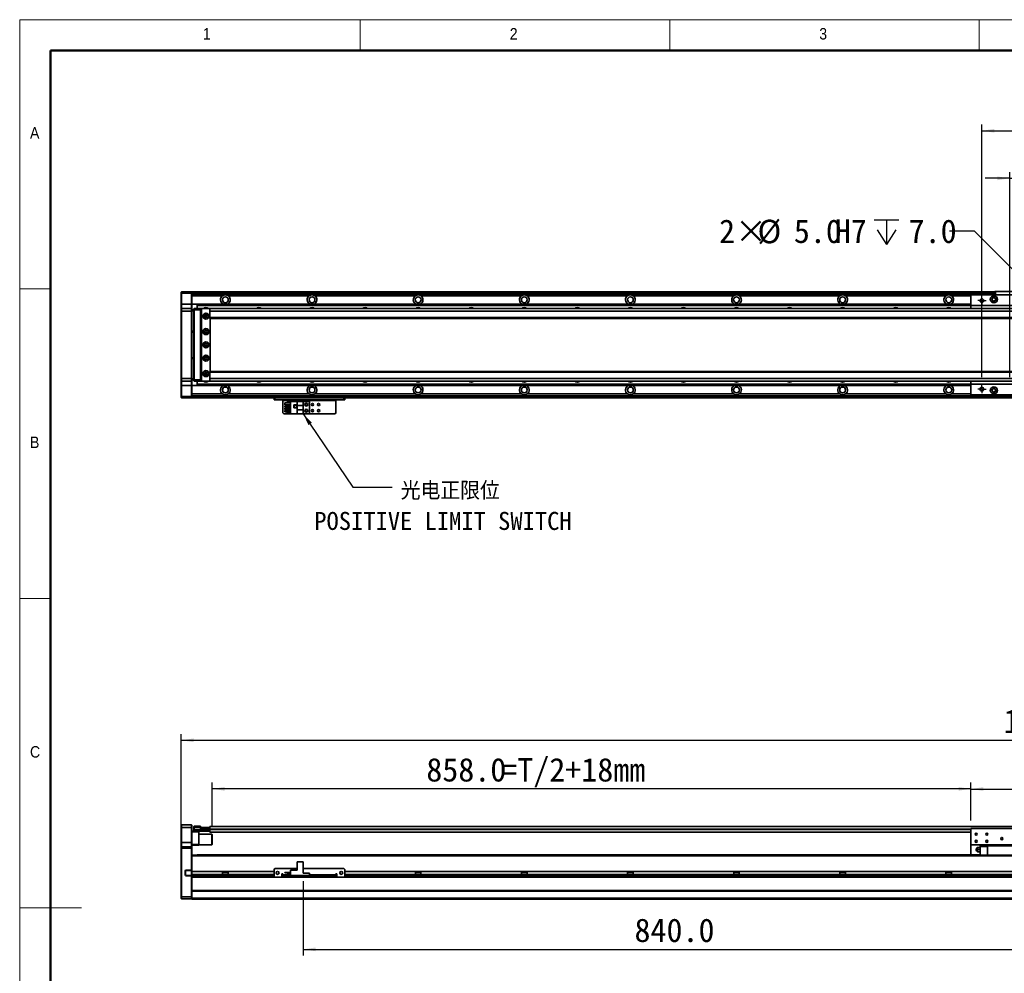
# Model space of a CAD drawing. Header units: millimetres. Extents: x 35 to 2905, y 35 to 2044.
# Tile 2 of 6: x 35 to 1148, y 966 to 2044. Entities that reach past the tile are written whole.
import ezdxf

# ---------------------------------------------------------------- set-up
doc = ezdxf.new("R2010")
doc.units = ezdxf.units.MM
doc.header["$LTSCALE"] = 7
doc.layers.add('黑色实线', color=7, linetype='Continuous')
doc.styles.add('SLDTEXTSTYLE1', font='Gothic.ttf', dxfattribs={"width": 0.913})
doc.styles.add('SLDTEXTSTYLE8', font='txt')
doc.styles.add('SLDTEXTSTYLE9', font='txt', dxfattribs={"bigfont": 'bigfont'})
doc.dimstyles.new('SLDDIMSTYLE0', dxfattribs={"dimtxt": 26.6, "dimasz": 14, "dimexe": 0, "dimexo": 0.0625, "dimgap": 6.65, "dimtad": 2, "dimdec": 1, "dimrnd": 1e-09, "dimzin": 4, "dimdsep": 46, "dimtxsty": 'SLDTEXTSTYLE8', "dimsah": 1, "dimcen": 0.09, "dimadec": 0, "dimazin": 1, "dimtfac": 1, "dimtdec": 1, "dimtmove": 0, "dimatfit": 0, "dimfxl": 0, "dimfrac": 2, "dimtolj": 1, "dimtzin": 12, "dimarcsym": 0})
doc.dimstyles.new('SLDDIMSTYLE2', dxfattribs={"dimtxt": 0.18, "dimasz": 14, "dimexe": 0, "dimexo": 0.0625, "dimgap": 0, "dimtad": 0, "dimtih": 1, "dimtoh": 1, "dimdec": 0, "dimrnd": 1e-09, "dimzin": 0, "dimdsep": 46, "dimtxsty": 'Standard', "dimsah": 1, "dimcen": 0.09, "dimadec": 0, "dimazin": 0, "dimtfac": 14, "dimtdec": 0, "dimtofl": 0, "dimtmove": 0, "dimatfit": 3, "dimfxl": 0, "dimfrac": 2, "dimtolj": 1, "dimtzin": 0, "dimarcsym": 0})
doc.dimstyles.new('SLDDIMSTYLE3', dxfattribs={"dimtxt": 26.6, "dimasz": 14, "dimexe": 0, "dimexo": 0.0625, "dimgap": 6.65, "dimtad": 0, "dimtih": 1, "dimtoh": 1, "dimdec": 1, "dimrnd": 1e-09, "dimzin": 4, "dimdsep": 46, "dimtxsty": 'SLDTEXTSTYLE8', "dimsah": 1, "dimcen": 0, "dimadec": 0, "dimazin": 1, "dimtfac": 1, "dimtdec": 1, "dimtofl": 0, "dimtmove": 0, "dimatfit": 3, "dimfxl": 0, "dimfrac": 2, "dimtolj": 1, "dimtzin": 12, "dimarcsym": 0})
doc.dimstyles.new('SLDDIMSTYLE5', dxfattribs={"dimtxt": 26.6, "dimasz": 14, "dimexe": 0, "dimexo": 0.0625, "dimgap": 6.65, "dimtad": 2, "dimdec": 1, "dimrnd": 1e-09, "dimzin": 4, "dimdsep": 46, "dimtxsty": 'SLDTEXTSTYLE8', "dimsah": 1, "dimcen": 0.09, "dimadec": 0, "dimazin": 1, "dimtfac": 1, "dimtdec": 1, "dimtofl": 0, "dimtmove": 0, "dimatfit": 3, "dimfxl": 0, "dimfrac": 2, "dimtolj": 1, "dimtzin": 12, "dimarcsym": 0})

# ---------------------------------------------------------------- blocks, each defined once
blk = doc.blocks.new('SW_SYMBOL_HOLE_DEPTH')
at = {"layer": '黑色实线', "color": 0}
for p, q in [((0, 6125), (5600, 6125)), ((2800, 6125), (2800, 525)), ((700, 3885), (2800, 525)), ((4900, 3885), (2800, 525))]:
    blk.add_line(p, q, dxfattribs=at)
blk = doc.blocks.new('_D_8')
at = {"layer": '黑色实线'}
for p, q in [((1114.5, 1804.8), (1086.5, 1804.8)), ((1191.3, 1728), (1114.5, 1804.8))]:
    blk.add_line(p, q, dxfattribs=at)
blk.add_solid([(1191.3, 1728), (1182.9, 1739.4), (1179.9, 1736.5)], dxfattribs=at)
at = {"layer": '黑色实线', "xscale": 0.004985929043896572, "yscale": 0.004985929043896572, "zscale": 0.004985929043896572}
blk.add_blockref('SW_SYMBOL_HOLE_DEPTH', (1001.3, 1787.1), dxfattribs=at)
at = {"layer": '黑色实线', "char_height": 26.6, "attachment_point": 1, "style": 'SLDTEXTSTYLE8'}
for s, insert in [('2×', (825.8, 1818.1)), ('%%c', (869.3, 1817.8)), ('5.0', (910.4, 1818.1)), ('H7', (956.7, 1818.1)), ('7.0', (1040.2, 1818.1))]:
    blk.add_mtext(s, dxfattribs=dict(at, insert=insert))
blk = doc.blocks.new('_D_11')
at = {"layer": '黑色实线'}
for p, q in [((1154.6, 1639.8), (1154.6, 1871.6)), ((1256.6, 1639.8), (1256.6, 1871.6)), ((1154.6, 1864.6), (1126.6, 1864.6)), ((1154.6, 1864.6), (1256.6, 1864.6)), ((1256.6, 1864.6), (1284.6, 1864.6))]:
    blk.add_line(p, q, dxfattribs=at)
for points in [[(1154.6, 1864.6), (1140.6, 1866.7), (1140.6, 1862.5)], [(1256.6, 1864.6), (1270.6, 1862.5), (1270.6, 1866.7)]]:
    blk.add_solid(points, dxfattribs=at)
at = {"layer": '黑色实线', "insert": (1179.4, 1899.5), "char_height": 26.6, "attachment_point": 1, "style": 'SLDTEXTSTYLE8'}
blk.add_mtext('102.0', dxfattribs=at)
blk = doc.blocks.new('_D_12')
at = {"layer": '黑色实线'}
for p, q in [((1123.1, 1639.8), (1123.1, 1925.4)), ((1123.1, 1918.4), (1288.1, 1918.4)), ((1288.1, 1639.8), (1288.1, 1925.4))]:
    blk.add_line(p, q, dxfattribs=at)
for points in [[(1123.1, 1918.4), (1137.1, 1916.3), (1137.1, 1920.5)], [(1288.1, 1918.4), (1274.1, 1920.5), (1274.1, 1916.3)]]:
    blk.add_solid(points, dxfattribs=at)
at = {"layer": '黑色实线', "insert": (1179.4, 1953.3), "char_height": 26.6, "attachment_point": 1, "style": 'SLDTEXTSTYLE8'}
blk.add_mtext('165.0', dxfattribs=at)
blk = doc.blocks.new('SW_NOTE_7')
at = {"layer": '黑色实线', "color": 0, "attachment_point": 2}
for s, insert, char_height, style in [('光电正限位', (65.9, 6.2), 20.37, 'SLDTEXTSTYLE9'), ('POSITIVE LIMIT SWITCH', (57.6, -27.9), 20.373, 'SLDTEXTSTYLE8')]:
    blk.add_mtext(s, dxfattribs=dict(at, insert=insert, char_height=char_height, style=style))
blk = doc.blocks.new('SW_CENTERMARKSYMBOL_0')
at = {"layer": '黑色实线', "color": 0}
for p, q in [((-2.54, 0), (-4.64, 0)), ((0, 0), (-2.54, 0)), ((0, 2.54), (0, 4.64)), ((0, 0), (0, 2.54)), ((0, 0), (0, -2.54)), ((0, 0), (2.54, 0)), ((2.54, 0), (4.64, 0)), ((0, -2.54), (0, -4.64))]:
    blk.add_line(p, q, dxfattribs=at)
blk = doc.blocks.new('SW_CENTERMARKSYMBOL_5')
at = {"layer": '黑色实线', "color": 0}
for p, q in [((-2.54, 0), (-4.64, 0)), ((0, 0), (-2.54, 0)), ((0, 2.54), (0, 4.64)), ((0, 0), (0, 2.54)), ((0, 0), (0, -2.54)), ((0, 0), (2.54, 0)), ((2.54, 0), (4.64, 0)), ((0, -2.54), (0, -4.64))]:
    blk.add_line(p, q, dxfattribs=at)
blk = doc.blocks.new('_D_14')
at = {"layer": '黑色实线'}
for p, q in [((217.6, 1115.8), (217.6, 1236.1)), ((2193.6, 1115.8), (2193.6, 1236.1)), ((217.6, 1229.1), (2193.6, 1229.1))]:
    blk.add_line(p, q, dxfattribs=at)
for points in [[(217.6, 1229.1), (231.6, 1227), (231.6, 1231.2)], [(2193.6, 1229.1), (2179.6, 1231.2), (2179.6, 1227)]]:
    blk.add_solid(points, dxfattribs=at)
at = {"layer": '黑色实线', "insert": (1147.5, 1264), "char_height": 26.6, "attachment_point": 1, "style": 'SLDTEXTSTYLE8'}
blk.add_mtext('1976.0', dxfattribs=at)
blk = doc.blocks.new('_D_15')
at = {"layer": '黑色实线'}
for p, q in [((252.6, 1131.5), (252.6, 1181.2)), ((1110.6, 1138.3), (1110.6, 1181.2)), ((1110.6, 1174.2), (252.6, 1174.2))]:
    blk.add_line(p, q, dxfattribs=at)
for points in [[(252.6, 1174.2), (266.6, 1172.1), (266.6, 1176.3)], [(1110.6, 1174.2), (1096.6, 1176.3), (1096.6, 1172.1)]]:
    blk.add_solid(points, dxfattribs=at)
at = {"layer": '黑色实线', "char_height": 26.6, "attachment_point": 1, "style": 'SLDTEXTSTYLE8'}
for s, insert in [('858.0', (494.8, 1209.1)), ('=T/2+18mm', (579.6, 1209.1))]:
    blk.add_mtext(s, dxfattribs=dict(at, insert=insert))
blk = doc.blocks.new('_D_17')
at = {"layer": '黑色实线'}
for p, q in [((1110.6, 1138.3), (1110.6, 1181)), ((1300.6, 1138.3), (1300.6, 1181)), ((1110.6, 1174), (1300.6, 1174))]:
    blk.add_line(p, q, dxfattribs=at)
for points in [[(1110.6, 1174), (1124.6, 1171.9), (1124.6, 1176.1)], [(1300.6, 1174), (1286.6, 1176.1), (1286.6, 1171.9)]]:
    blk.add_solid(points, dxfattribs=at)
at = {"layer": '黑色实线', "insert": (1164, 1208.9), "char_height": 26.6, "attachment_point": 1, "style": 'SLDTEXTSTYLE8'}
blk.add_mtext('190.0', dxfattribs=at)
blk = doc.blocks.new('_D_18')
at = {"layer": '黑色实线'}
for p, q in [((355.6, 1069.8), (355.6, 985.7)), ((1195.6, 1077.6), (1195.6, 985.7)), ((355.6, 992.7), (1195.6, 992.7))]:
    blk.add_line(p, q, dxfattribs=at)
for points in [[(355.6, 992.7), (369.6, 990.6), (369.6, 994.8)], [(1195.6, 992.7), (1181.6, 994.8), (1181.6, 990.6)]]:
    blk.add_solid(points, dxfattribs=at)
at = {"layer": '黑色实线', "insert": (730.2, 1027.6), "char_height": 26.6, "attachment_point": 1, "style": 'SLDTEXTSTYLE8'}
blk.add_mtext('840.0', dxfattribs=at)

msp = doc.modelspace()

# ---------------------------------------------------------------- linework, layer by layer
at = {"color": 7, "linetype": 'Continuous', "lineweight": 18}
for p, q in [((2905, 2044), (35, 2044)), ((35, 2044), (35, 35)), ((420, 2009), (420, 2044)), ((770, 2044), (770, 2009)), ((1120, 2009), (1120, 2044)), ((70, 2009), (2870, 2009)), ((70, 2009), (70, 70)), ((70, 1739.5), (35, 1739.5)), ((35, 1389.5), (70, 1389.5)), ((35, 1039.5), (105, 1039.5))]:
    msp.add_line(p, q, dxfattribs=at)
at = {"color": 7, "linetype": 'Continuous', "lineweight": 50}
for p, q in [((2870, 2009), (70, 2009)), ((70, 2009), (70, 70))]:
    msp.add_line(p, q, dxfattribs=at)
at = {"color": 7, "linetype": 'Continuous', "lineweight": 35}
for p, q in [((217.57, 1735.97), (217.87, 1736.27)), ((217.57, 1734.77), (217.57, 1735.97)), ((217.57, 1734.77), (217.87, 1734.77)), ((217.57, 1722.27), (217.57, 1734.77)), ((217.87, 1736.27), (217.87, 1734.77)), ((217.87, 1736.27), (229.27, 1736.27)), ((229.27, 1734.77), (217.87, 1734.77)), ((217.87, 1734.77), (217.87, 1722.27)), ((229.27, 1734.77), (229.27, 1736.27)), ((229.27, 1736.27), (229.57, 1735.97)), ((229.27, 1734.77), (229.57, 1734.77)), ((229.27, 1722.27), (229.27, 1734.77)), ((1137.57, 1736.27), (229.57, 1736.27)), ((229.57, 1736.27), (229.57, 1735.97)), ((229.57, 1735.97), (229.57, 1734.77)), ((1137.57, 1735.77), (229.57, 1735.77)), ((229.57, 1734.77), (229.57, 1722.27)), ((1137.57, 1733.77), (229.57, 1733.77)), ((264.4, 1731.77), (229.57, 1731.77)), ((362.4, 1731.77), (272.2, 1731.77)), ((272.2, 1730.24), (272.2, 1731.77)), ((315.57, 1736.07), (1137.57, 1736.07)), ((315.57, 1736.07), (315.57, 1735.87)), ((315.57, 1735.87), (1137.57, 1735.87)), ((315.57, 1735.77), (315.57, 1735.87)), ((482.4, 1731.77), (368.74, 1731.77)), ((602.4, 1731.77), (488.74, 1731.77)), ((722.4, 1731.77), (608.74, 1731.77)), ((842.4, 1731.77), (728.74, 1731.77)), ((962.4, 1731.77), (848.74, 1731.77)), ((1082.4, 1731.77), (968.74, 1731.77)), ((1300.57, 1732.77), (1110.57, 1732.77)), ((1110.57, 1732.77), (1110.57, 1720.77)), ((1137.57, 1736.47), (1137.87, 1736.77)), ((1137.57, 1732.77), (1137.57, 1736.47)), ((1138.57, 1736.47), (1137.57, 1736.47)), ((1137.87, 1736.77), (1138.7, 1736.77)), ((1138.57, 1736.47), (1138.7, 1736.77)), ((1138.57, 1736.47), (1138.57, 1732.77)), ((1160.57, 1736.47), (1138.57, 1736.47)), ((1138.7, 1736.77), (1160.45, 1736.77)), ((217.57, 1722.27), (217.87, 1722.27)), ((217.57, 1716.97), (217.57, 1722.27)), ((217.87, 1717.27), (217.57, 1716.97)), ((217.57, 1714.27), (217.57, 1716.97)), ((217.87, 1722.27), (217.87, 1717.27)), ((229.27, 1722.27), (217.87, 1722.27)), ((217.87, 1717.27), (217.87, 1714.27)), ((217.87, 1717.27), (229.27, 1717.27)), ((229.27, 1717.27), (229.27, 1722.27)), ((229.27, 1722.27), (229.57, 1722.27)), ((229.27, 1714.27), (229.27, 1717.27)), ((229.27, 1717.27), (229.57, 1716.97)), ((229.57, 1722.27), (229.57, 1716.97)), ((235.57, 1722.27), (229.57, 1722.27)), ((229.57, 1716.97), (229.57, 1714.27)), ((229.57, 1715.77), (232.07, 1715.77)), ((232.07, 1714.77), (229.57, 1714.77)), ((232.07, 1716.97), (232.37, 1717.27)), ((232.07, 1715.77), (232.07, 1716.97)), ((232.07, 1715.77), (232.37, 1715.77)), ((232.07, 1636.77), (232.07, 1715.77)), ((232.37, 1717.27), (232.37, 1715.77)), ((232.37, 1717.27), (239.57, 1717.27)), ((232.37, 1715.77), (232.37, 1636.77)), ((239.57, 1715.77), (232.37, 1715.77)), ((235.57, 1722.27), (1110.57, 1722.27)), ((235.57, 1722.27), (235.57, 1721.97)), ((235.57, 1721.97), (1110.57, 1721.97)), ((235.57, 1721.97), (235.57, 1721.07)), ((235.57, 1721.07), (1110.57, 1721.07)), ((235.57, 1721.07), (235.57, 1720.78)), ((235.57, 1720.78), (235.57, 1717.27)), ((235.57, 1720.78), (1110.57, 1720.78)), ((239.57, 1717.27), (239.57, 1715.77)), ((239.57, 1717.27), (241.07, 1717.27)), ((240.77, 1716.97), (239.57, 1716.97)), ((239.57, 1715.77), (239.57, 1636.77)), ((240.57, 1715.27), (240.07, 1715.27)), ((240.07, 1715.27), (240.07, 1637.27)), ((241.07, 1717.27), (240.57, 1716.77)), ((240.57, 1716.77), (240.57, 1635.77)), ((250.07, 1717.27), (241.07, 1717.27)), ((250.57, 1716.77), (250.07, 1717.27)), ((2161.07, 1717.27), (250.07, 1717.27)), ((250.07, 1716.63), (250.07, 1714.27)), ((250.57, 1716.63), (250.57, 1716.77)), ((1300.57, 1720.77), (1110.57, 1720.77)), ((1110.57, 1720.77), (1110.57, 1717.27)), ((217.87, 1714.27), (217.57, 1714.27)), ((217.57, 1638.27), (217.57, 1714.27)), ((217.87, 1714.27), (217.87, 1638.27)), ((229.27, 1714.27), (217.87, 1714.27)), ((229.27, 1714.27), (229.57, 1714.27)), ((229.27, 1638.27), (229.27, 1714.27)), ((229.57, 1714.27), (229.57, 1638.27)), ((246.72, 1709.27), (244.43, 1709.27)), ((2161.07, 1714.27), (250.07, 1714.27)), ((250.07, 1714.27), (250.07, 1707.27)), ((2161.07, 1707.27), (250.07, 1707.27)), ((250.07, 1707.27), (250.07, 1706.27)), ((250.07, 1706.27), (2161.07, 1706.27)), ((250.57, 1646.27), (250.57, 1706.27)), ((229.57, 1691.77), (232.07, 1691.77)), ((232.07, 1690.77), (229.57, 1690.77)), ((229.57, 1661.77), (232.07, 1661.77)), ((232.07, 1660.77), (229.57, 1660.77)), ((217.87, 1638.27), (217.57, 1638.27)), ((217.57, 1635.57), (217.57, 1638.27)), ((217.87, 1638.27), (229.27, 1638.27)), ((217.87, 1638.27), (217.87, 1635.27)), ((229.27, 1638.27), (229.57, 1638.27)), ((229.27, 1635.27), (229.27, 1638.27)), ((229.57, 1638.27), (229.57, 1635.57)), ((229.57, 1637.77), (232.07, 1637.77)), ((232.07, 1636.77), (229.57, 1636.77)), ((232.07, 1636.77), (232.37, 1636.77)), ((232.07, 1635.57), (232.07, 1636.77)), ((232.37, 1636.77), (239.57, 1636.77)), ((232.37, 1636.77), (232.37, 1635.27)), ((239.57, 1636.77), (239.57, 1635.27)), ((240.07, 1637.27), (240.57, 1637.27)), ((244.43, 1643.27), (246.72, 1643.27)), ((2161.07, 1646.27), (250.07, 1646.27)), ((250.07, 1646.27), (250.07, 1645.27)), ((2161.07, 1645.27), (250.07, 1645.27)), ((250.07, 1645.27), (250.07, 1638.27)), ((2161.07, 1638.27), (250.07, 1638.27)), ((250.07, 1638.27), (250.07, 1635.91)), ((217.87, 1635.27), (217.57, 1635.57)), ((217.57, 1630.27), (217.57, 1635.57)), ((217.87, 1630.27), (217.57, 1630.27)), ((217.57, 1617.77), (217.57, 1630.27)), ((229.27, 1635.27), (217.87, 1635.27)), ((217.87, 1635.27), (217.87, 1630.27)), ((229.27, 1630.27), (217.87, 1630.27)), ((217.87, 1630.27), (217.87, 1617.77)), ((229.27, 1635.27), (229.57, 1635.57)), ((229.27, 1630.27), (229.27, 1635.27)), ((229.57, 1630.27), (229.27, 1630.27)), ((229.27, 1617.77), (229.27, 1630.27)), ((229.57, 1635.57), (229.57, 1630.27)), ((235.57, 1630.28), (229.57, 1630.28)), ((229.57, 1630.27), (229.57, 1617.77)), ((232.07, 1635.57), (232.37, 1635.27)), ((239.57, 1635.27), (232.37, 1635.27)), ((235.57, 1635.27), (235.57, 1631.76)), ((235.57, 1631.76), (1110.57, 1631.76)), ((235.57, 1631.76), (235.57, 1631.47)), ((235.57, 1631.47), (1110.57, 1631.47)), ((235.57, 1631.47), (235.57, 1630.57)), ((235.57, 1630.57), (1110.57, 1630.57)), ((235.57, 1630.57), (235.57, 1630.28)), ((235.57, 1630.28), (1110.57, 1630.28)), ((239.57, 1635.57), (240.77, 1635.57)), ((241.07, 1635.27), (239.57, 1635.27)), ((240.57, 1635.77), (241.07, 1635.27)), ((241.07, 1635.27), (250.07, 1635.27)), ((250.07, 1635.27), (250.57, 1635.77)), ((2161.07, 1635.27), (250.07, 1635.27)), ((250.57, 1635.77), (250.57, 1635.91)), ((1110.57, 1635.27), (1110.57, 1631.77)), ((1300.57, 1631.77), (1110.57, 1631.77)), ((1110.57, 1631.77), (1110.57, 1619.77)), ((217.87, 1617.77), (217.57, 1617.77)), ((217.57, 1616.57), (217.57, 1617.77)), ((217.87, 1616.27), (217.57, 1616.57)), ((217.87, 1617.77), (229.27, 1617.77)), ((217.87, 1617.77), (217.87, 1616.27)), ((229.27, 1616.27), (217.87, 1616.27)), ((229.57, 1617.77), (229.27, 1617.77)), ((229.27, 1616.27), (229.27, 1617.77)), ((229.57, 1616.57), (229.27, 1616.27)), ((264.4, 1620.78), (229.57, 1620.78)), ((1195.57, 1618.78), (229.57, 1618.78)), ((229.57, 1617.77), (229.57, 1616.57)), ((229.57, 1616.57), (229.57, 1616.27)), ((1195.57, 1616.27), (229.57, 1616.27)), ((362.4, 1620.78), (270.74, 1620.78)), ((322.57, 1614.27), (322.57, 1616.27)), ((323.57, 1616.27), (323.57, 1614.27)), ((482.4, 1620.78), (368.74, 1620.78)), ((401.57, 1614.27), (401.57, 1616.27)), ((402.57, 1616.27), (402.57, 1614.27)), ((602.4, 1620.78), (488.74, 1620.78)), ((722.4, 1620.78), (608.74, 1620.78)), ((842.4, 1620.78), (728.74, 1620.78)), ((962.4, 1620.78), (848.74, 1620.78)), ((1082.4, 1620.78), (968.74, 1620.78)), ((1300.57, 1619.77), (1110.57, 1619.77)), ((323.57, 1614.27), (322.57, 1614.27)), ((401.57, 1614.27), (323.57, 1614.27)), ((332.57, 1614.27), (332.57, 1613.27)), ((332.57, 1613.27), (392.57, 1613.27)), ((332.57, 1599.47), (332.57, 1613.27)), ((334.87, 1608.33), (334.87, 1610.83)), ((334.87, 1610.83), (341.07, 1610.83)), ((334.87, 1608.33), (341.07, 1608.33)), ((334.87, 1605.79), (334.87, 1607.29)), ((334.87, 1607.29), (341.07, 1607.29)), ((334.87, 1605.79), (341.07, 1605.79)), ((334.87, 1603.25), (334.87, 1604.75)), ((334.87, 1604.75), (341.07, 1604.75)), ((337.27, 1610.83), (337.27, 1611.77)), ((337.27, 1611.77), (341.07, 1611.77)), ((337.27, 1607.29), (337.27, 1608.33)), ((337.27, 1604.75), (337.27, 1605.79)), ((341.07, 1598.47), (341.07, 1612.07)), ((341.07, 1612.07), (348.62, 1612.07)), ((348.37, 1608.37), (345.17, 1608.37)), ((345.17, 1608.37), (345.17, 1605.17)), ((345.17, 1605.17), (348.37, 1605.17)), ((345.27, 1608.27), (345.27, 1605.27)), ((348.27, 1608.27), (345.27, 1608.27)), ((345.27, 1605.27), (348.27, 1605.27)), ((348.27, 1605.27), (348.27, 1608.27)), ((348.37, 1605.17), (348.37, 1608.37)), ((355.57, 1612.07), (348.62, 1612.07)), ((348.62, 1612.07), (348.62, 1607.77)), ((355.57, 1607.77), (348.62, 1607.77)), ((348.62, 1602.77), (348.62, 1607.77)), ((355.57, 1607.77), (355.57, 1612.07)), ((362.57, 1612.07), (355.57, 1612.07)), ((355.57, 1607.77), (355.57, 1602.77)), ((362.57, 1612.07), (362.57, 1598.47)), ((392.57, 1613.27), (392.57, 1614.27)), ((392.57, 1613.27), (392.57, 1599.47)), ((402.57, 1614.27), (401.57, 1614.27)), ((332.57, 1599.47), (333.57, 1598.47)), ((341.07, 1598.47), (333.57, 1598.47)), ((334.87, 1603.25), (341.07, 1603.25)), ((334.87, 1602.21), (341.07, 1602.21)), ((334.87, 1600.71), (334.87, 1602.21)), ((334.87, 1600.71), (341.07, 1600.71)), ((337.27, 1602.21), (337.27, 1603.25)), ((337.27, 1598.77), (337.27, 1600.71)), ((337.27, 1598.77), (341.07, 1598.77)), ((341.07, 1598.47), (348.62, 1598.47)), ((348.62, 1602.77), (355.57, 1602.77)), ((348.62, 1602.77), (348.62, 1598.47)), ((348.62, 1598.47), (355.57, 1598.47)), ((355.57, 1598.47), (355.57, 1602.77)), ((362.57, 1598.47), (355.57, 1598.47)), ((391.57, 1598.47), (362.57, 1598.47)), ((391.57, 1598.47), (392.57, 1599.47)), ((217.87, 1133.44), (217.57, 1133.14)), ((217.57, 1130.44), (217.57, 1133.14)), ((217.87, 1130.44), (217.57, 1130.44)), ((217.57, 1113.44), (217.57, 1130.44)), ((217.87, 1133.44), (217.87, 1130.44)), ((217.87, 1133.44), (229.27, 1133.44)), ((229.27, 1130.44), (217.87, 1130.44)), ((217.87, 1130.44), (217.87, 1113.44)), ((229.27, 1130.44), (229.27, 1133.44)), ((229.27, 1133.44), (229.57, 1133.14)), ((229.27, 1113.44), (229.27, 1130.44)), ((229.27, 1130.44), (229.57, 1130.44)), ((229.57, 1133.14), (229.57, 1130.44)), ((229.57, 1130.44), (229.57, 1113.44)), ((229.57, 1126.44), (232.37, 1126.44)), ((237.57, 1125.44), (229.57, 1125.44)), ((232.07, 1131.64), (232.37, 1131.94)), ((232.07, 1130.44), (232.07, 1131.64)), ((232.07, 1130.44), (232.37, 1130.44)), ((232.07, 1127.94), (232.07, 1130.44)), ((232.07, 1126.74), (232.07, 1127.94)), ((232.37, 1127.94), (232.07, 1127.94)), ((232.37, 1126.44), (232.07, 1126.74)), ((232.37, 1131.94), (232.37, 1130.44)), ((232.37, 1131.94), (239.57, 1131.94)), ((232.37, 1130.44), (232.37, 1127.94)), ((239.57, 1130.44), (232.37, 1130.44)), ((232.37, 1127.94), (249.77, 1127.94)), ((232.37, 1127.94), (232.37, 1126.44)), ((249.77, 1126.44), (232.37, 1126.44)), ((237.57, 1126.44), (237.57, 1125.44)), ((237.57, 1125.44), (237.57, 1111.44)), ((239.57, 1131.94), (239.57, 1130.44)), ((239.57, 1128.14), (239.57, 1130.44)), ((239.57, 1128.44), (249.77, 1128.44)), ((249.77, 1128.14), (239.57, 1128.14)), ((240.07, 1128.64), (240.57, 1128.64)), ((240.07, 1128.44), (240.07, 1128.64)), ((240.57, 1128.64), (240.57, 1130.64)), ((240.57, 1130.64), (241.07, 1130.64)), ((241.07, 1128.64), (240.57, 1128.64)), ((241.07, 1130.64), (241.07, 1128.64)), ((241.07, 1130.64), (250.07, 1130.64)), ((241.07, 1128.64), (250.07, 1128.64)), ((249.77, 1128.44), (249.77, 1128.14)), ((249.77, 1128.44), (250.07, 1128.14)), ((249.77, 1128.44), (250.07, 1128.44)), ((249.77, 1127.94), (249.77, 1128.14)), ((249.77, 1128.14), (250.07, 1128.14)), ((249.77, 1127.94), (250.07, 1127.94)), ((249.77, 1126.44), (249.77, 1127.94)), ((249.77, 1126.44), (250.07, 1126.74)), ((2161.07, 1131.79), (250.07, 1131.79)), ((250.07, 1131.79), (250.07, 1130.64)), ((250.07, 1128.64), (250.07, 1130.64)), ((250.07, 1130.64), (250.57, 1130.64)), ((250.07, 1128.79), (250.07, 1128.29)), ((250.07, 1128.29), (250.07, 1125.29)), ((1110.57, 1125.29), (250.07, 1125.29)), ((250.57, 1130.64), (250.57, 1130.45)), ((1300.57, 1129.44), (1110.57, 1129.44)), ((1110.57, 1129.44), (1110.57, 1110.94)), ((217.87, 1113.44), (217.57, 1113.44)), ((217.57, 1108.14), (217.57, 1113.44)), ((217.87, 1113.44), (217.87, 1108.44)), ((229.27, 1113.44), (217.87, 1113.44)), ((229.27, 1108.44), (229.27, 1113.44)), ((229.57, 1113.44), (229.27, 1113.44)), ((229.57, 1113.44), (229.57, 1108.14)), ((252.27, 1122.94), (237.57, 1122.94)), ((252.57, 1122.64), (252.27, 1122.94)), ((252.27, 1110.94), (252.27, 1122.94)), ((252.57, 1122.64), (252.57, 1111.24)), ((217.87, 1108.44), (217.57, 1108.14)), ((217.57, 1106.94), (217.57, 1108.14)), ((217.57, 1052.07), (217.57, 1106.94)), ((217.87, 1106.94), (217.57, 1106.94)), ((217.87, 1108.44), (217.87, 1106.94)), ((217.87, 1108.44), (229.27, 1108.44)), ((229.27, 1106.94), (217.87, 1106.94)), ((217.87, 1106.94), (217.87, 1051.94)), ((229.27, 1106.94), (229.27, 1108.44)), ((229.57, 1108.14), (229.27, 1108.44)), ((229.57, 1106.94), (229.27, 1106.94)), ((229.27, 1082.29), (229.27, 1106.94)), ((229.57, 1111.44), (237.57, 1111.44)), ((237.57, 1110.44), (229.57, 1110.44)), ((229.57, 1108.14), (229.57, 1106.94)), ((229.57, 1106.94), (229.57, 1099.1)), ((237.57, 1111.44), (237.57, 1110.44)), ((237.57, 1110.94), (252.27, 1110.94)), ((252.27, 1110.94), (252.57, 1111.24)), ((1195.57, 1110.94), (1110.57, 1110.94)), ((1110.57, 1110.94), (1110.57, 1099.44)), ((1116.58, 1105.21), (1116.58, 1105.68)), ((1121.07, 1107.94), (1118.76, 1107.94)), ((1118.76, 1105.44), (1121.07, 1105.44)), ((1121.07, 1102.94), (1118.76, 1102.94)), ((1129.32, 1109.84), (1121.07, 1109.84)), ((1121.07, 1109.84), (1121.07, 1108.89)), ((1121.07, 1108.89), (1129.32, 1108.89)), ((1121.07, 1099.38), (1121.07, 1108.89)), ((1129.32, 1109.94), (1129.32, 1110.94)), ((1129.32, 1109.94), (1169.82, 1109.94)), ((1129.32, 1099.38), (1129.32, 1109.94)), ((1195.57, 1099.38), (229.57, 1099.38)), ((229.57, 1099.1), (229.57, 1098.38)), ((229.57, 1080.84), (229.57, 1098.38)), ((235.57, 1099.44), (1121.07, 1099.44)), ((235.57, 1099.44), (235.57, 1099.38)), ((348.62, 1091.64), (348.62, 1082.34)), ((348.62, 1091.64), (355.57, 1091.64)), ((355.57, 1091.64), (355.57, 1078.74)), ((222.27, 1081.49), (222.27, 1076.79)), ((222.27, 1081.49), (222.57, 1081.49)), ((222.57, 1076.79), (222.57, 1081.49)), ((229.27, 1082.29), (223.07, 1082.29)), ((223.07, 1082.29), (223.07, 1081.99)), ((223.07, 1081.99), (229.15, 1081.99)), ((229.27, 1082.29), (229.15, 1081.99)), ((229.15, 1081.99), (229.27, 1081.99)), ((229.57, 1082.29), (229.27, 1082.29)), ((229.27, 1081.99), (229.57, 1082.29)), ((229.27, 1081.99), (229.27, 1076.29)), ((322.57, 1080.84), (229.57, 1080.84)), ((229.57, 1077.44), (229.57, 1080.84)), ((264.4, 1080.84), (264.4, 1077.44)), ((270.74, 1077.44), (270.74, 1080.84)), ((323.57, 1084.14), (322.57, 1083.14)), ((322.57, 1083.14), (322.57, 1075.14)), ((348.62, 1084.14), (323.57, 1084.14)), ((341.07, 1076.14), (341.07, 1082.34)), ((341.07, 1082.34), (348.62, 1082.34)), ((401.57, 1084.14), (355.57, 1084.14)), ((402.57, 1083.14), (401.57, 1084.14)), ((402.57, 1075.14), (402.57, 1083.14)), ((2008.57, 1080.84), (402.57, 1080.84)), ((482.4, 1080.84), (482.4, 1077.44)), ((488.74, 1077.44), (488.74, 1080.84)), ((602.4, 1080.84), (602.4, 1077.44)), ((608.74, 1077.44), (608.74, 1080.84)), ((722.4, 1080.84), (722.4, 1077.44)), ((728.74, 1077.44), (728.74, 1080.84)), ((842.4, 1080.84), (842.4, 1077.44)), ((848.74, 1077.44), (848.74, 1080.84)), ((962.4, 1080.84), (962.4, 1077.44)), ((968.74, 1077.44), (968.74, 1080.84)), ((1082.4, 1080.84), (1082.4, 1077.44)), ((1088.74, 1077.44), (1088.74, 1080.84)), ((222.27, 1076.79), (222.57, 1076.79)), ((223.07, 1075.99), (223.07, 1076.29)), ((229.15, 1076.29), (223.07, 1076.29)), ((223.07, 1075.99), (229.27, 1075.99)), ((229.15, 1076.29), (229.27, 1075.99)), ((229.27, 1076.29), (229.15, 1076.29)), ((229.27, 1076.29), (229.57, 1075.99)), ((229.27, 1051.94), (229.27, 1075.99)), ((229.27, 1075.99), (229.57, 1075.99)), ((322.57, 1077.44), (229.57, 1077.44)), ((229.57, 1075.38), (229.57, 1077.44)), ((229.57, 1075.38), (229.57, 1074.67)), ((229.57, 1074.67), (229.57, 1059.1)), ((323.33, 1074.38), (229.57, 1074.38)), ((270.74, 1079.44), (264.4, 1079.44)), ((322.57, 1075.14), (323.57, 1074.14)), ((323.57, 1074.14), (331.57, 1074.14)), ((332.57, 1078.14), (331.57, 1078.14)), ((331.57, 1078.14), (331.57, 1074.14)), ((332.57, 1077.44), (331.57, 1077.44)), ((332.57, 1074.38), (331.57, 1074.38)), ((332.57, 1077.14), (332.57, 1078.14)), ((332.57, 1077.14), (332.57, 1076.14)), ((332.57, 1074.14), (332.57, 1076.14)), ((332.57, 1076.14), (333.57, 1076.14)), ((333.57, 1074.14), (332.57, 1074.14)), ((333.57, 1076.14), (333.57, 1074.14)), ((391.57, 1076.14), (333.57, 1076.14)), ((391.57, 1074.14), (333.57, 1074.14)), ((334.87, 1079.39), (334.87, 1079.69)), ((334.87, 1079.69), (341.07, 1079.69)), ((334.87, 1079.39), (341.07, 1079.39)), ((337.27, 1076.74), (337.27, 1077.44)), ((337.27, 1077.44), (341.07, 1077.44)), ((337.27, 1076.74), (341.07, 1076.74)), ((341.07, 1076.14), (362.57, 1076.14)), ((362.57, 1078.74), (355.57, 1078.74)), ((362.57, 1076.14), (362.57, 1078.74)), ((391.57, 1074.14), (391.57, 1076.14)), ((391.57, 1076.14), (392.57, 1076.14)), ((392.57, 1074.14), (391.57, 1074.14)), ((393.57, 1078.14), (392.57, 1078.14)), ((392.57, 1078.14), (392.57, 1077.14)), ((393.57, 1077.44), (392.57, 1077.44)), ((392.57, 1076.14), (392.57, 1077.14)), ((392.57, 1076.14), (392.57, 1074.14)), ((393.57, 1074.38), (392.57, 1074.38)), ((393.57, 1074.14), (393.57, 1078.14)), ((393.57, 1074.14), (401.57, 1074.14)), ((401.57, 1074.14), (402.57, 1075.14)), ((2009.33, 1074.38), (401.82, 1074.38)), ((2008.57, 1077.44), (402.57, 1077.44)), ((488.74, 1079.44), (482.4, 1079.44)), ((608.74, 1079.44), (602.4, 1079.44)), ((728.74, 1079.44), (722.4, 1079.44)), ((848.74, 1079.44), (842.4, 1079.44)), ((968.74, 1079.44), (962.4, 1079.44)), ((1088.74, 1079.44), (1082.4, 1079.44)), ((2181.57, 1059.38), (229.57, 1059.38)), ((229.57, 1059.1), (229.57, 1058.38)), ((2181.57, 1058.38), (229.57, 1058.38)), ((229.57, 1050.44), (229.57, 1058.38)), ((217.57, 1050.24), (217.57, 1052.07)), ((217.57, 1052.07), (217.87, 1051.94)), ((217.57, 1050.24), (217.87, 1049.94)), ((217.87, 1051.94), (217.87, 1049.94)), ((217.87, 1051.94), (229.27, 1051.94)), ((229.27, 1049.94), (217.87, 1049.94)), ((229.57, 1052.07), (229.27, 1051.94)), ((229.27, 1049.94), (229.27, 1051.94)), ((229.57, 1050.24), (229.27, 1049.94)), ((2181.57, 1050.44), (229.57, 1050.44)), ((229.57, 1049.44), (229.57, 1050.44)), ((2181.57, 1049.44), (229.57, 1049.44))]:
    msp.add_line(p, q, dxfattribs=at)
at = {"color": 8, "linetype": 'Continuous', "lineweight": 35}
for p, q in [((1137.57, 1735.27), (229.57, 1735.27)), ((1110.57, 1731.77), (1088.74, 1731.77)), ((1195.57, 1617.27), (229.57, 1617.27)), ((1110.57, 1620.78), (1088.74, 1620.78)), ((1110.57, 1128.79), (250.07, 1128.79)), ((1110.57, 1128.29), (250.07, 1128.29)), ((1195.57, 1098.38), (229.57, 1098.38)), ((322.57, 1075.38), (229.57, 1075.38)), ((332.57, 1075.38), (331.57, 1075.38)), ((337.27, 1077.14), (332.57, 1077.14)), ((392.57, 1077.14), (362.57, 1077.14)), ((393.57, 1075.38), (392.57, 1075.38)), ((2008.57, 1075.38), (402.57, 1075.38))]:
    msp.add_line(p, q, dxfattribs=at)
at = {"color": 7, "linetype": 'Continuous', "lineweight": 35}
for centre, radius in [((267.57, 1727.27), 3.3), ((365.57, 1727.27), 3.3), ((485.57, 1727.27), 3.3), ((605.57, 1727.27), 3.3), ((725.57, 1727.27), 3.3), ((845.57, 1727.27), 3.3), ((965.57, 1727.27), 3.3), ((1085.57, 1727.27), 3.3), ((1123.07, 1726.27), 2.1), ((1136.57, 1727.77), 4), ((1136.57, 1727.77), 2.25), ((1136.57, 1727.77), 2), ((245.57, 1708.77), 3.36), ((245.57, 1708.77), 1.7), ((245.57, 1708.77), 1.6), ((245.57, 1708.77), 1.25), ((245.57, 1691.27), 3.36), ((245.57, 1691.27), 1.7), ((245.57, 1691.27), 1.6), ((245.57, 1691.27), 1.25), ((245.57, 1676.27), 3.36), ((245.57, 1676.27), 1.7), ((245.57, 1676.27), 1.6), ((245.57, 1676.27), 1.25), ((245.57, 1661.27), 3.36), ((245.57, 1661.27), 1.7), ((245.57, 1661.27), 1.6), ((245.57, 1661.27), 1.25), ((245.57, 1643.77), 3.36), ((245.57, 1643.77), 1.7), ((245.57, 1643.77), 1.6), ((245.57, 1643.77), 1.25), ((267.57, 1625.27), 3.3), ((365.57, 1625.27), 3.3), ((485.57, 1625.27), 3.3), ((605.57, 1625.27), 3.3), ((725.57, 1625.27), 3.3), ((845.57, 1625.27), 3.3), ((965.57, 1625.27), 3.3), ((1085.57, 1625.27), 3.3), ((1123.07, 1626.27), 2.1), ((1136.57, 1624.77), 4), ((1136.57, 1624.77), 2.25), ((1136.57, 1624.77), 2), ((359.07, 1608.77), 1.75), ((359.07, 1601.77), 1.75), ((359.07, 1608.77), 1.25), ((366.07, 1608.77), 1.25), ((373.07, 1608.77), 1.25), ((359.07, 1601.77), 1.25), ((366.07, 1601.77), 1.25), ((373.07, 1601.77), 1.25), ((1116.57, 1122.94), 1.25), ((1116.57, 1114.94), 1.25), ((1128.57, 1122.94), 1.25), ((1128.57, 1114.94), 1.25), ((1145.57, 1117.94), 1.25), ((326.57, 1079.14), 1.7), ((398.57, 1079.14), 1.7)]:
    msp.add_circle(centre, radius, dxfattribs=at)
for centre, radius, start, end in [((267.57, 1727.27), 5.5, 125.18979, 245.50882), ((267.57, 1727.27), 5.5, 294.49118, 32.67921), ((365.57, 1727.27), 5.5, 125.18979, 245.50882), ((365.57, 1727.27), 5.5, 294.49118, 54.81021), ((485.57, 1727.27), 5.5, 125.18979, 245.50882), ((485.57, 1727.27), 5.5, 294.49118, 54.81021), ((605.57, 1727.27), 5.5, 125.18979, 245.50882), ((605.57, 1727.27), 5.5, 294.49118, 54.81021), ((725.57, 1727.27), 5.5, 125.18979, 245.50882), ((725.57, 1727.27), 5.5, 294.49118, 54.81021), ((845.57, 1727.27), 5.5, 125.18979, 245.50882), ((845.57, 1727.27), 5.5, 294.49118, 54.81021), ((965.57, 1727.27), 5.5, 125.18979, 245.50882), ((965.57, 1727.27), 5.5, 294.49118, 54.81021), ((1085.57, 1727.27), 5.5, 125.18979, 245.50882), ((1085.57, 1727.27), 5.5, 294.49118, 54.81021), ((245.57, 1714.77), 3.75, 41.91573, 138.08427), ((305.57, 1714.77), 3.75, 41.91572, 138.08428), ((365.57, 1714.77), 3.75, 41.91572, 138.08428), ((425.57, 1714.77), 3.75, 41.91572, 138.08428), ((485.57, 1714.77), 3.75, 41.91572, 138.08428), ((545.57, 1714.77), 3.75, 41.91572, 138.08428), ((605.57, 1714.77), 3.75, 41.91572, 138.08428), ((665.57, 1714.77), 3.75, 41.91572, 138.08428), ((725.57, 1714.77), 3.75, 41.91572, 138.08428), ((785.57, 1714.77), 3.75, 41.91572, 138.08428), ((845.57, 1714.77), 3.75, 41.91572, 138.08428), ((905.57, 1714.77), 3.75, 41.91572, 138.08428), ((965.57, 1714.77), 3.75, 41.91572, 138.08428), ((1025.57, 1714.77), 3.75, 41.91572, 138.08428), ((1085.57, 1714.77), 3.75, 41.91572, 138.08428), ((245.57, 1637.78), 3.75, 221.91573, 318.08427), ((267.57, 1625.27), 5.5, 114.49118, 234.81021), ((267.57, 1625.27), 5.5, 305.18979, 65.50882), ((305.57, 1637.78), 3.75, 221.91572, 318.08428), ((365.57, 1625.27), 5.5, 114.49118, 234.81021), ((365.57, 1637.78), 3.75, 221.91572, 318.08428), ((365.57, 1625.27), 5.5, 305.18979, 65.50882), ((425.57, 1637.78), 3.75, 221.91572, 318.08428), ((485.57, 1625.27), 5.5, 114.49118, 234.81021), ((485.57, 1637.78), 3.75, 221.91572, 318.08428), ((485.57, 1625.27), 5.5, 305.18979, 65.50882), ((545.57, 1637.78), 3.75, 221.91572, 318.08428), ((605.57, 1625.27), 5.5, 114.49118, 234.81021), ((605.57, 1637.78), 3.75, 221.91572, 318.08428), ((605.57, 1625.27), 5.5, 305.18979, 65.50882), ((665.57, 1637.78), 3.75, 221.91572, 318.08428), ((725.57, 1625.27), 5.5, 114.49118, 234.81021), ((725.57, 1637.78), 3.75, 221.91572, 318.08428), ((725.57, 1625.27), 5.5, 305.18979, 65.50882), ((785.57, 1637.78), 3.75, 221.91572, 318.08428), ((845.57, 1625.27), 5.5, 114.49118, 234.81021), ((845.57, 1637.78), 3.75, 221.91572, 318.08428), ((845.57, 1625.27), 5.5, 305.18979, 65.50882), ((905.57, 1637.78), 3.75, 221.91572, 318.08428), ((965.57, 1625.27), 5.5, 114.49118, 234.81021), ((965.57, 1637.78), 3.75, 221.91572, 318.08428), ((965.57, 1625.27), 5.5, 305.18979, 65.50882), ((1025.57, 1637.78), 3.75, 221.91572, 318.08428), ((1085.57, 1625.27), 5.5, 114.49118, 234.81021), ((1085.57, 1637.78), 3.75, 221.91572, 318.08428), ((1085.57, 1625.27), 5.5, 305.18979, 65.50882), ((1116.67, 1105.44), 0.25, 111.36458, 248.69453), ((1119.57, 1105.44), 3, 123.36668, 175.56913), ((1119.57, 1105.44), 3, 184.51433, 236.60291), ((223.07, 1081.49), 0.8, 90, 180), ((223.07, 1081.49), 0.5, 90, 180), ((223.07, 1076.79), 0.8, 180, 270), ((223.07, 1076.79), 0.5, 180, 270)]:
    msp.add_arc(centre, radius, start, end, dxfattribs=at)
for points, knots in [([(268.92, 1732.6), (268.51, 1732.68), (267.52, 1732.86), (265.91, 1732.63), (264.9, 1732.05), (264.4, 1731.77)], [0, 0, 0, 0, 0.2686125, 0.6366058, 1, 1, 1, 1]), ([(272.2, 1731.77), (272.21, 1731.99), (272.21, 1732.44), (272.23, 1732.99), (272.15, 1733.39), (271.94, 1733.62), (271.61, 1733.73), (271.17, 1733.76), (270.66, 1733.76), (270.11, 1733.76), (269.61, 1733.74), (269.23, 1733.64), (269.02, 1733.43), (268.93, 1733.11), (268.92, 1732.81), (268.92, 1732.63), (268.92, 1732.6)], [0, 0, 0, 0, 0.094886, 0.1898076, 0.2641619, 0.338886, 0.4052545, 0.473146, 0.547549, 0.6255178, 0.7038263, 0.7798809, 0.8488465, 0.9147199, 0.9877798, 1, 1, 1, 1]), ([(272.2, 1730.24), (272.19, 1730.26), (272.14, 1730.33), (271.96, 1730.6), (271.57, 1731.07), (271.01, 1731.59), (270.4, 1732.01), (269.83, 1732.3), (269.36, 1732.48), (269.04, 1732.57), (268.94, 1732.6), (268.93, 1732.6), (268.92, 1732.6)], [0, 0, 0, 0, 0.03820649, 0.12898712, 0.27699821, 0.43175041, 0.56430615, 0.67596001, 0.78805432, 0.88958478, 0.98742846, 1, 1, 1, 1]), ([(368.74, 1731.77), (368.28, 1732.04), (367.33, 1732.59), (365.65, 1732.85), (363.91, 1732.64), (362.9, 1732.05), (362.4, 1731.77)], [0, 0, 0, 0, 0.2356911, 0.4864662, 0.7448499, 1, 1, 1, 1]), ([(488.74, 1731.77), (488.28, 1732.04), (487.33, 1732.59), (485.65, 1732.85), (483.91, 1732.64), (482.9, 1732.05), (482.4, 1731.77)], [0, 0, 0, 0, 0.2356881, 0.4864686, 0.7448489, 1, 1, 1, 1]), ([(608.74, 1731.77), (608.28, 1732.04), (607.33, 1732.59), (605.65, 1732.85), (603.91, 1732.64), (602.9, 1732.05), (602.4, 1731.77)], [0, 0, 0, 0, 0.2356881, 0.4864686, 0.7448489, 1, 1, 1, 1]), ([(728.74, 1731.77), (728.28, 1732.04), (727.33, 1732.59), (725.65, 1732.85), (723.91, 1732.64), (722.9, 1732.05), (722.4, 1731.77)], [0, 0, 0, 0, 0.2356941, 0.4864639, 0.7448509, 1, 1, 1, 1]), ([(848.74, 1731.77), (848.28, 1732.04), (847.33, 1732.59), (845.65, 1732.85), (843.91, 1732.64), (842.9, 1732.05), (842.4, 1731.77)], [0, 0, 0, 0, 0.2356941, 0.4864726, 0.7448509, 1, 1, 1, 1]), ([(968.74, 1731.77), (968.28, 1732.04), (967.33, 1732.59), (965.65, 1732.85), (963.91, 1732.64), (962.9, 1732.05), (962.4, 1731.77)], [0, 0, 0, 0, 0.2356941, 0.4864726, 0.7448509, 1, 1, 1, 1]), ([(1088.74, 1731.77), (1088.28, 1732.04), (1087.33, 1732.59), (1085.65, 1732.85), (1083.91, 1732.64), (1082.9, 1732.05), (1082.4, 1731.77)], [0, 0, 0, 0, 0.2356941, 0.4864639, 0.7448509, 1, 1, 1, 1]), ([(264.4, 1620.78), (264.86, 1620.51), (265.81, 1619.95), (267.49, 1619.69), (269.24, 1619.91), (270.24, 1620.49), (270.74, 1620.78)], [0, 0, 0, 0, 0.23569111, 0.48647058, 0.74484989, 1, 1, 1, 1]), ([(362.4, 1620.78), (362.86, 1620.51), (363.81, 1619.95), (365.49, 1619.69), (367.24, 1619.91), (368.24, 1620.49), (368.74, 1620.78)], [0, 0, 0, 0, 0.23569111, 0.48647058, 0.74484989, 1, 1, 1, 1]), ([(482.4, 1620.78), (482.86, 1620.51), (483.81, 1619.95), (485.49, 1619.69), (487.24, 1619.91), (488.24, 1620.49), (488.74, 1620.78)], [0, 0, 0, 0, 0.2356881, 0.4864686, 0.7448489, 1, 1, 1, 1]), ([(602.4, 1620.78), (602.86, 1620.51), (603.81, 1619.95), (605.49, 1619.69), (607.24, 1619.91), (608.24, 1620.49), (608.74, 1620.78)], [0, 0, 0, 0, 0.2356881, 0.4864686, 0.7448489, 1, 1, 1, 1]), ([(722.4, 1620.78), (722.86, 1620.51), (723.81, 1619.95), (725.49, 1619.69), (727.24, 1619.91), (728.24, 1620.49), (728.74, 1620.78)], [0, 0, 0, 0, 0.2356941, 0.4864726, 0.7448509, 1, 1, 1, 1]), ([(842.4, 1620.78), (842.86, 1620.51), (843.81, 1619.95), (845.49, 1619.69), (847.24, 1619.91), (848.24, 1620.49), (848.74, 1620.78)], [0, 0, 0, 0, 0.2356941, 0.4864726, 0.7448509, 1, 1, 1, 1]), ([(962.4, 1620.78), (962.86, 1620.51), (963.81, 1619.95), (965.49, 1619.69), (967.24, 1619.91), (968.24, 1620.49), (968.74, 1620.78)], [0, 0, 0, 0, 0.2356941, 0.4864726, 0.7448509, 1, 1, 1, 1]), ([(1082.4, 1620.78), (1082.86, 1620.51), (1083.81, 1619.95), (1085.49, 1619.69), (1087.24, 1619.91), (1088.24, 1620.49), (1088.74, 1620.78)], [0, 0, 0, 0, 0.2356941, 0.4864639, 0.7448509, 1, 1, 1, 1]), ([(1118.76, 1107.94), (1118.6, 1107.94), (1118.29, 1107.94), (1118.02, 1107.94), (1117.89, 1107.94), (1117.92, 1107.94), (1117.93, 1107.94)], [0, 0, 0, 0, 0.3186497, 0.6372788, 0.9559062, 1, 1, 1, 1]), ([(1118.76, 1105.44), (1118.6, 1105.54), (1118.3, 1105.72), (1118.01, 1106.15), (1117.88, 1106.63), (1117.95, 1107.12), (1118.21, 1107.55), (1118.51, 1107.82), (1118.71, 1107.92), (1118.76, 1107.94)], [0, 0, 0, 0, 0.1597191, 0.319428, 0.4791355, 0.6388437, 0.7985591, 0.9582653, 1, 1, 1, 1]), ([(1118.76, 1102.94), (1118.6, 1103.04), (1118.3, 1103.22), (1118.01, 1103.65), (1117.88, 1104.13), (1117.95, 1104.62), (1118.21, 1105.05), (1118.51, 1105.32), (1118.71, 1105.42), (1118.76, 1105.44)], [0, 0, 0, 0, 0.1597192, 0.31942737, 0.47913498, 0.6388442, 0.79855938, 0.95826529, 1, 1, 1, 1]), ([(1117.93, 1102.94), (1117.93, 1102.94), (1117.96, 1102.94), (1118.21, 1102.94), (1118.51, 1102.94), (1118.71, 1102.94), (1118.76, 1102.94)], [0, 0, 0, 0, 0.2763098, 0.5963493, 0.9163724, 1, 1, 1, 1])]:
    msp.add_open_spline(points, degree=3, knots=knots, dxfattribs=at)

# ---------------------------------------------------------------- block references
at = {"layer": '黑色实线'}
for name, p in [('SW_CENTERMARKSYMBOL_5', (1123.07, 1726.27)), ('SW_CENTERMARKSYMBOL_0', (1123.07, 1626.27))]:
    msp.add_blockref(name, p, dxfattribs=at)
at = {"layer": '黑色实线', "color": 7}
msp.add_blockref('SW_NOTE_7', (456, 1515.25), dxfattribs=at)

# ---------------------------------------------------------------- texts
at = {"color": 7, "linetype": 'Continuous', "lineweight": 0, "char_height": 12.96, "attachment_point": 1, "style": 'SLDTEXTSTYLE1'}
for s, insert in [('1', (242.08, 2034.52)), ('2', (589.17, 2034.52)), ('3', (939.17, 2034.52)), ('A', (46.67, 1922.52)), ('B', (46.67, 1572.52)), ('C', (46.67, 1222.52))]:
    msp.add_mtext(s, dxfattribs=dict(at, insert=insert))

# ---------------------------------------------------------------- dimensions: what is measured, and where the dimension line sits
at = {"layer": '黑色实线'}
for base, p1, p2, dimstyle, picture, middle in [((1288.07, 1918.44), (1123.07, 1630.91), (1288.07, 1630.91), 'SLDDIMSTYLE5', '_D_12', (1221.8, 1918.44)), ((1256.57, 1864.57), (1154.57, 1630.91), (1256.57, 1630.91), 'SLDDIMSTYLE0', '_D_11', (1221.8, 1864.57)), ((2193.57, 1229.06), (217.57, 1106.94), (2193.57, 1106.94), 'SLDDIMSTYLE5', '_D_14', (1199.45, 1229.06)), ((1300.57, 1173.96), (1110.57, 1129.44), (1300.57, 1129.44), 'SLDDIMSTYLE5', '_D_17', (1206.33, 1173.96)), ((1195.57, 992.69), (355.57, 1078.74), (1195.57, 1086.44), 'SLDDIMSTYLE5', '_D_18', (772.53, 992.69))]:
    dim = msp.add_linear_dim(base=base, p1=p1, p2=p2, dimstyle=dimstyle, dxfattribs=at)
    dim.commit()
    dim.dimension.update_dxf_attribs({"geometry": picture, "text_midpoint": middle, "dimtype": 160})
dim = msp.add_diameter_dim_2p(p1=(1194.84, 1724.5), p2=(1191.3, 1728.04), text='2×<>H7{\\fGDT;x}7.0', dimstyle='SLDDIMSTYLE3', dxfattribs=at)
dim.commit()
dim.dimension.update_dxf_attribs({"geometry": '_D_8', "text_midpoint": (956.16, 1804.8), "dimtype": 163})
dim = msp.add_linear_dim(base=(252.57, 1174.18), p1=(1110.57, 1129.44), p2=(252.57, 1122.64), text='<>=T/2+18mm', dimstyle='SLDDIMSTYLE5', dxfattribs=at)
dim.commit()
dim.dimension.update_dxf_attribs({"geometry": '_D_15', "text_midpoint": (637.39, 1174.18), "dimtype": 160})

# ---------------------------------------------------------------- leaders
at = {"layer": '黑色实线', "color": 7}
msp.add_leader([(355.57, 1598.47), (411.55, 1515.25), (456, 1515.25)], dimstyle='SLDDIMSTYLE2', dxfattribs=at)

doc.saveas('drawing.dxf')
